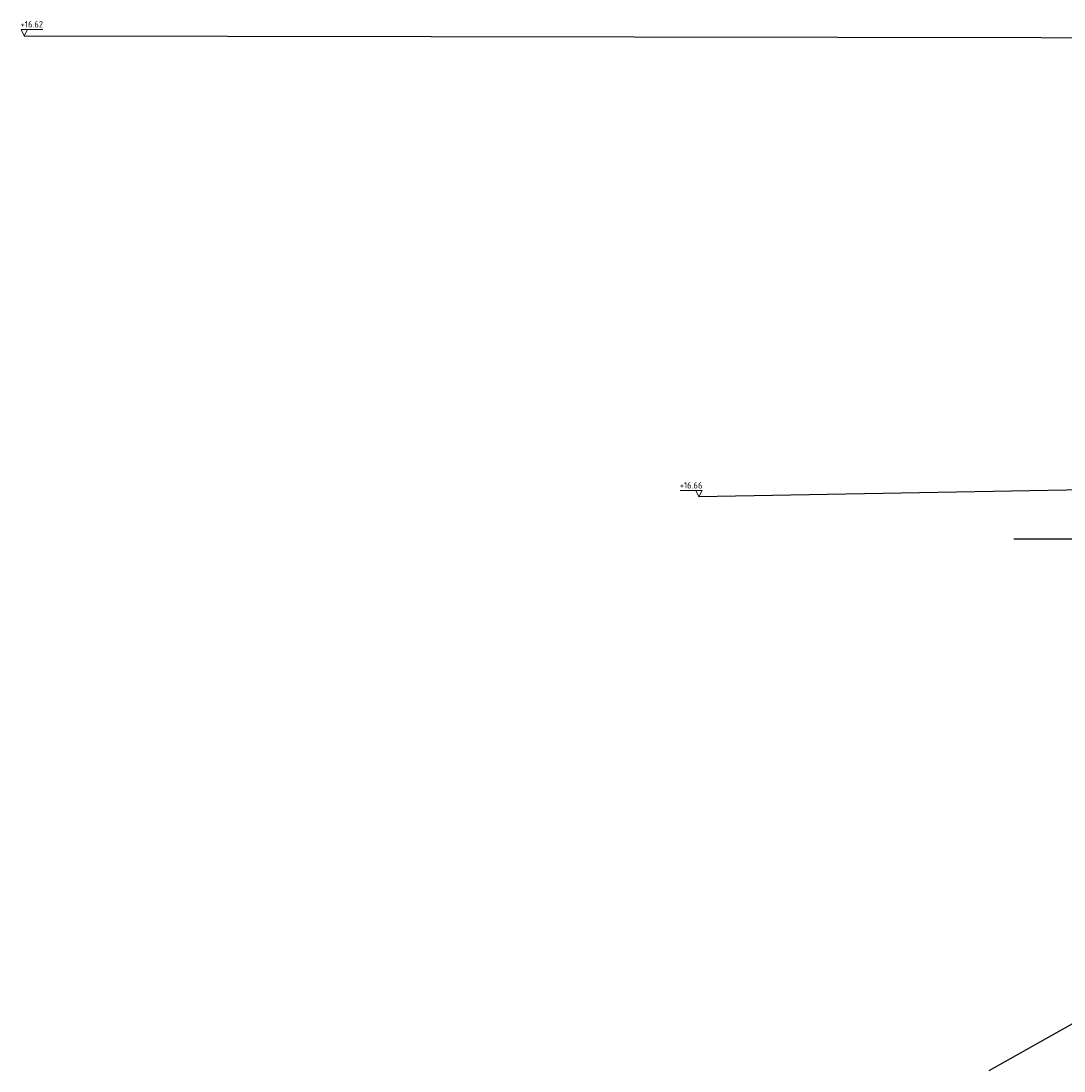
# Model space of a CAD drawing. Header units: metres. Extents: x 174255 to 175175, y 462028 to 462911.
# Tile 103 of 256: x 175009 to 175026, y 462222 to 462239. Entities that reach past the tile are written whole.
import ezdxf

# ---------------------------------------------------------------- set-up
doc = ezdxf.new("R2010")
doc.units = ezdxf.units.M
doc.linetypes.add('HIDDEN2', pattern=[4.7625, 3.175, -1.5875])
doc.linetypes.add('VH-GELEIDEBAND_50X200', pattern=[8, 4, -2, 0, -2])
doc.layers.add('B-WE-VH-KANTOPSLUITING_GELEIDEBAND_50-200X200-G', color=252, linetype='VH-GELEIDEBAND_50X200', lineweight=25)
doc.layers.add('B-XX-AL-VERWIJZING_DOORSNEDE-T20', color=8, linetype='Continuous', lineweight=20)
doc.layers.add('B-XX-AL-VERWIJZING_DOORSNEDE-GD', color=8, linetype='Continuous')
doc.styles.add('NLCS-ISO-M50-T20', font='NLCS-ISO.ttf', dxfattribs={"height": 0.1})

msp = doc.modelspace()

# ---------------------------------------------------------------- linework, layer by layer
at = {"layer": 'B-WE-VH-KANTOPSLUITING_GELEIDEBAND_50-200X200-G', "flags": 128}
msp.add_lwpolyline([(175026.493, 462223.446), (175024.412, 462222.276)], dxfattribs=at)
at = {"layer": 'B-XX-AL-VERWIJZING_DOORSNEDE-GD', "linetype": 'HIDDEN2', "ltscale": 0.4}
msp.add_line((175024.804, 462230.607), (175049.557, 462230.607), dxfattribs=at)
at = {"layer": 'B-XX-AL-VERWIJZING_DOORSNEDE-GD'}
for points in [[(175009.303, 462238.487), (175031.613, 462238.447), (175057.813, 462238.347)], [(175037.623, 462231.877), (175035.873, 462231.657), (175030.823, 462231.467), (175019.873, 462231.267)]]:
    msp.add_lwpolyline(points, dxfattribs=at)
at = {"layer": 'B-XX-AL-VERWIJZING_DOORSNEDE-T20'}
for points in [[(175009.353, 462238.587), (175009.303, 462238.487), (175009.253, 462238.587), (175009.596, 462238.587)], [(175019.823, 462231.367), (175019.873, 462231.267), (175019.923, 462231.367), (175019.58, 462231.367)]]:
    msp.add_lwpolyline(points, dxfattribs=at)

# ---------------------------------------------------------------- texts
at = {"layer": 'B-XX-AL-VERWIJZING_DOORSNEDE-T20', "style": 'NLCS-ISO-M50-T20'}
for s, p in [('+16.62', (175009.246, 462238.617)), ('+16.66', (175019.573, 462231.397))]:
    msp.add_text(s, height=0.1, rotation=359.9944, dxfattribs=at).set_placement(p)

doc.saveas('drawing.dxf')
